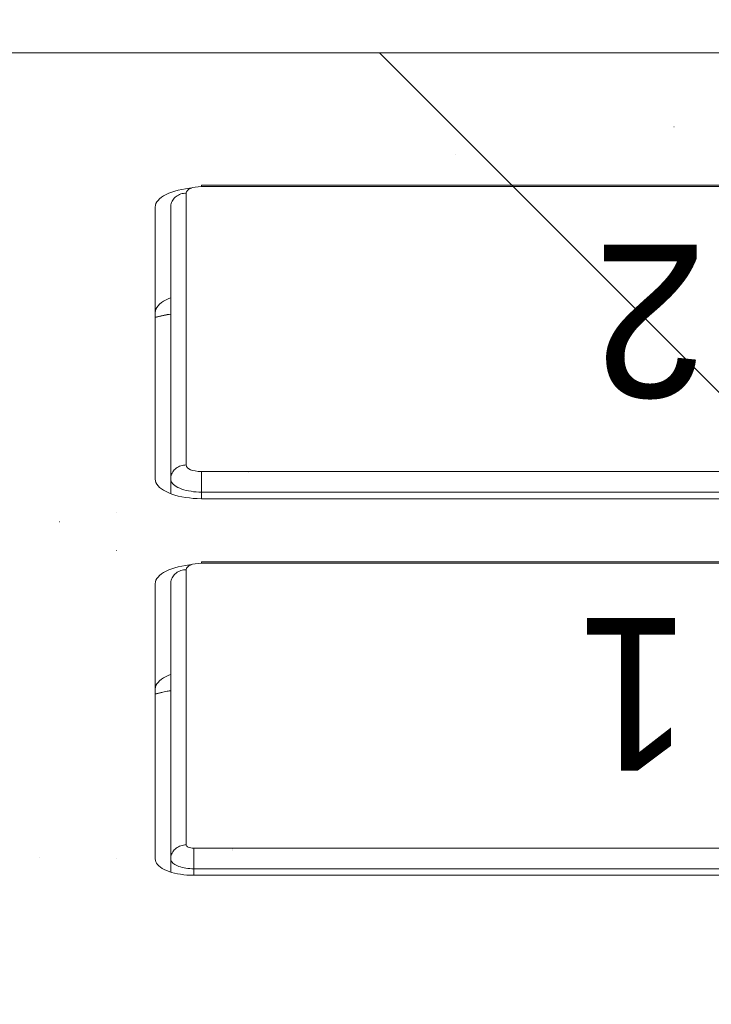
# Model space of a CAD drawing. Header units: inches. Extents: x -416 to -272, y -73 to 47.
# Tile 70 of 206: x -407.835 to -407.483, y 16.509 to 17.009. Entities that reach past the tile are written whole.
import ezdxf

# ---------------------------------------------------------------- set-up
doc = ezdxf.new("R2010")
doc.units = ezdxf.units.IN
doc.header["$LTSCALE"] = 32
doc.header["$MEASUREMENT"] = 0
doc.linetypes.add('Dash Style-1', pattern=[0.083328, 0.041656, -0.041672])
for name, color, linetype, lineweight in [('DashLineFill', 7, 'Dash Style-1', 13), ('Drawing', 7, 'Continuous', 18), ('None', 7, 'Continuous', 18), ('SolidLine', 7, 'Continuous', 15)]:
    doc.layers.add(name, color=color, linetype=linetype, lineweight=lineweight)
doc.styles.add('Segoe UI Semilight (bold)', font='seguisli.ttf')

# ---------------------------------------------------------------- blocks, each defined once
blk = doc.blocks.new('TiMotion_Handset (2D)')
at = {"layer": 'DashLineFill', "linetype": 'Continuous', "lineweight": 13}
h = blk.add_hatch(dxfattribs=at)
h.set_pattern_fill('Steel', color=253, style=0, pattern_type=2)
h.set_pattern_definition([(45, (0, 0), (-1.61301565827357, 1.935715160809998), []), (45, (-1.0608, 1.0608), (-0.4723460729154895, 0.4167612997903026), [])])
h.paths.add_polyline_path([(-0.5650679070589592, 2.440944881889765), (-0.5636889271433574, 2.443168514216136), (-0.5621892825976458, 2.445271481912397), (-0.5605689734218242, 2.447253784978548), (-0.5588279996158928, 2.449115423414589), (-0.5569663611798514, 2.45085639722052), (-0.5549840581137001, 2.452476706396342), (-0.5528810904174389, 2.453976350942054), (-0.5506574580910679, 2.455355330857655), (-0.5483514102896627, 2.456591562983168), (-0.5460011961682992, 2.457662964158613), (-0.543606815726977, 2.458569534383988), (-0.5411682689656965, 2.459311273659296), (-0.5386855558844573, 2.459888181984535), (-0.5361586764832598, 2.460300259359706), (-0.5335876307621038, 2.460547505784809), (-0.5309724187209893, 2.460629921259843), (0.4425815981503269, 2.460629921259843), (0.4451968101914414, 2.460547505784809), (0.4477678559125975, 2.460300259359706), (0.450294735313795, 2.459888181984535), (0.4527774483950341, 2.459311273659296), (0.4552159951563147, 2.458569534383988), (0.4576103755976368, 2.457662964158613), (0.4599605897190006, 2.456591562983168), (0.4622666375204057, 2.455355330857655), (0.4644902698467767, 2.453976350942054), (0.4665932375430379, 2.452476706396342), (0.4685755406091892, 2.45085639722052), (0.4704371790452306, 2.449115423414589), (0.472178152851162, 2.447253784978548), (0.4737984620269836, 2.445271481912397), (0.4752981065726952, 2.443168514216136), (0.4766770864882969, 2.440944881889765), (0.4779133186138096, 2.43863883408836), (0.478984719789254, 2.436288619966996), (0.47989129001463, 2.433894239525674), (0.4806330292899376, 2.431455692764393), (0.4812099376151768, 2.428972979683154), (0.4816220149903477, 2.426446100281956), (0.4818692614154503, 2.423875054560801), (0.4819516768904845, 2.421259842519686), (0.4819516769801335, 1.765582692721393), (0.4825163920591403, 1.763951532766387), (0.4830058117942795, 1.762300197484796), (0.4834199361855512, 1.760628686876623), (0.4837587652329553, 1.758937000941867), (0.4840222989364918, 1.757225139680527), (0.4842105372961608, 1.755493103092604), (0.4843234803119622, 1.753740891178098), (0.484361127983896, 1.751968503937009), (0.484361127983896, -1.751965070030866), (0.4842787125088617, -1.75458028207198), (0.4840314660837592, -1.757151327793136), (0.4836193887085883, -1.759678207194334), (0.483042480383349, -1.762160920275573), (0.4823007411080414, -1.764599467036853), (0.4813941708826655, -1.766993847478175), (0.4803227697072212, -1.769344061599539), (0.4790865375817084, -1.771650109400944), (0.4777075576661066, -1.773873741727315), (0.4762079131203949, -1.775976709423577), (0.4745876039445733, -1.777959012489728), (0.4728466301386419, -1.779820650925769), (0.4709849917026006, -1.781561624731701), (0.4690026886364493, -1.783181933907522), (0.4668997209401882, -1.784681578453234), (0.4646760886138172, -1.786060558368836), (0.4623700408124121, -1.787296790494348), (0.4600198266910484, -1.788368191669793), (0.4576254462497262, -1.789274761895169), (0.4551868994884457, -1.790016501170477), (0.4527041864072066, -1.790593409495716), (0.4501773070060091, -1.791005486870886), (0.447606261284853, -1.791252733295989), (0.4449910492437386, -1.791335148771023), (-1.79051826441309, -1.791335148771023), (-1.793133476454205, -1.791252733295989), (-1.795704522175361, -1.791005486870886), (-1.798231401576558, -1.790593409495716), (-1.800714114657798, -1.790016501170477), (-1.803152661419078, -1.789274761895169), (-1.8055470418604, -1.788368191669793), (-1.807897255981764, -1.787296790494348), (-1.810203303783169, -1.786060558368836), (-1.81242693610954, -1.784681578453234), (-1.814529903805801, -1.783181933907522), (-1.816512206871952, -1.781561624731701), (-1.818373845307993, -1.779820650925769), (-1.820114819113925, -1.777959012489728), (-1.821735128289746, -1.775976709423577), (-1.823234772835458, -1.773873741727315), (-1.82461375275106, -1.771650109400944), (-1.825849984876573, -1.769344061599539), (-1.826921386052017, -1.766993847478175), (-1.827827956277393, -1.764599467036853), (-1.828569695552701, -1.762160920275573), (-1.82914660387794, -1.759678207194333), (-1.829558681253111, -1.757151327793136), (-1.829805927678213, -1.75458028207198), (-1.829888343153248, -1.751965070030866), (-1.829888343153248, 1.751968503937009), (-1.829805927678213, 1.754583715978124), (-1.829558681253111, 1.75715476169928), (-1.82914660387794, 1.759681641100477), (-1.828569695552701, 1.762164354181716), (-1.827827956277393, 1.764602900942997), (-1.826921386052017, 1.766997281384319), (-1.825849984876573, 1.769347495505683), (-1.82461375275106, 1.771653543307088), (-1.823234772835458, 1.773877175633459), (-1.821735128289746, 1.77598014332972), (-1.820114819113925, 1.777962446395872), (-1.818373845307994, 1.779824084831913), (-1.816512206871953, 1.781565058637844), (-1.814529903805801, 1.783185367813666), (-1.81242693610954, 1.784685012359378), (-1.810203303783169, 1.786063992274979), (-1.807897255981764, 1.787300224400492), (-1.8055470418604, 1.788371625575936), (-1.803152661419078, 1.789278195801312), (-1.800714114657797, 1.79001993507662), (-1.798231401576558, 1.790596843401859), (-1.795704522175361, 1.79100892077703), (-1.793133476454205, 1.791256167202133), (-1.79051826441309, 1.791338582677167), (-0.5703424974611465, 1.791338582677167), (-0.5703424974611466, 2.421259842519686), (-0.5702600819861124, 2.423875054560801), (-0.5700128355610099, 2.426446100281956), (-0.569600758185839, 2.428972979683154), (-0.5690238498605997, 2.431455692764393), (-0.5682821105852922, 2.433894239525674), (-0.5673755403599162, 2.436288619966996), (-0.5663041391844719, 2.43863883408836)])
at = {"layer": 'DashLineFill'}
blk.add_open_spline([(-0.5650679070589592, 2.440944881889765), (-0.559793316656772, 2.450080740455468), (-0.5415215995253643, 2.460629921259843), (-0.04419541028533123, 2.460629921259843), (0.4531307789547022, 2.460629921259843), (0.4714024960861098, 2.450080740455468), (0.4819516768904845, 2.431809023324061), (0.4819516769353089, 2.09342126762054), (0.4819516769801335, 1.765582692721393), (0.484361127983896, 1.759098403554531), (0.484361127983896, 1.716953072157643e-06), (0.484361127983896, -1.76251425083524), (0.473811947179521, -1.780785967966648), (0.4555402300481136, -1.791335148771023), (-0.672763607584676, -1.791335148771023), (-1.801067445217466, -1.791335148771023), (-1.819339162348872, -1.780785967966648), (-1.829888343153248, -1.76251425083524), (-1.829888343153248, 1.716953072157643e-06), (-1.829888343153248, 1.762517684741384), (-1.819339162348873, 1.780789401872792), (-1.801067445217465, 1.791338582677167), (-1.180430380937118, 1.791338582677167), (-0.5703424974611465, 1.791338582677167), (-0.5703424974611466, 2.106299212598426), (-0.5703424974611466, 2.431809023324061), (-0.5650679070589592, 2.440944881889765)], degree=2, knots=[0, 0, 0, 0.001659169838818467, 0.003318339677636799, 0.07987838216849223, 0.08153755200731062, 0.08319672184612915, 0.08485589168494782, 0.1364181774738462, 0.1364181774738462, 0.1375061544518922, 0.4048450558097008, 0.4064547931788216, 0.4080645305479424, 0.4096742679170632, 0.5802364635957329, 0.5818462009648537, 0.5834559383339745, 0.5850656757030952, 0.8524045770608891, 0.8540143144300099, 0.8556240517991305, 0.8572337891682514, 0.9503292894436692, 0.9503292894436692, 0.9983902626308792, 1, 1, 1], dxfattribs=at)
at = {"layer": 'Drawing', "color": 7, "linetype": 'Continuous'}
for p, q in [((0.484361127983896, -1.718944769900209), (0.484361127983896, 1.633858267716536)), ((0.07008969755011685, 1.029884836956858), (0.07069483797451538, 1.030801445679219)), ((0.07069483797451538, 1.030801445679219), (0.071331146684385, 1.031591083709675)), ((0.071331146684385, 1.031591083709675), (0.07199387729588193, 1.032247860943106)), ((0.07199387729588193, 1.032247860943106), (0.07267808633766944, 1.032766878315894)), ((0.07267808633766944, 1.032766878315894), (0.07337867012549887, 1.033144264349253)), ((0.07337867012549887, 1.033144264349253), (0.07409040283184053, 1.033377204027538)), ((0.07409040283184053, 1.033377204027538), (0.07487331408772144, 1.033464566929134)), ((0.2146368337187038, 1.033464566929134), (0.07487331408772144, 1.033464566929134)), ((0.1586385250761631, 1.033464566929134), (0.1586803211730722, 1.033327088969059)), ((0.1586803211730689, 1.033327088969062), (0.159424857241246, 1.030406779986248)), ((0.1611147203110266, 1.033464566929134), (0.1611931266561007, 1.033463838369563)), ((0.1611931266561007, 1.033463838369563), (0.1620542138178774, 1.033359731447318)), ((0.1620542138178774, 1.033359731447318), (0.1629082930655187, 1.033080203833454)), ((0.1629082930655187, 1.033080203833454), (0.1637489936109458, 1.032627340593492)), ((0.1637489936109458, 1.032627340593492), (0.1645700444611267, 1.032004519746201)), ((0.1645700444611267, 1.032004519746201), (0.1653653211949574, 1.031216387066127)), ((0.1653653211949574, 1.031216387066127), (0.1661288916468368, 1.030268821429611)), ((0.1653770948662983, 1.031216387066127), (0.1661288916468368, 1.030268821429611)), ((0.2146368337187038, 1.033464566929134), (0.2155763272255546, 1.033359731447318)), ((0.2155763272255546, 1.033359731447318), (0.2164304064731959, 1.033080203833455)), ((0.2164304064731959, 1.033080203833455), (0.217271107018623, 1.032627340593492)), ((0.217271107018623, 1.032627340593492), (0.2180921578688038, 1.032004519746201)), ((0.2180921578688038, 1.032004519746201), (0.2188874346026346, 1.031216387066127)), ((0.219651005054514, 1.030268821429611), (0.2188874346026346, 1.031216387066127)), ((0.2628659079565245, 1.030268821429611), (0.2636294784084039, 1.031216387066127)), ((0.2636294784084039, 1.031216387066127), (0.2644247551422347, 1.032004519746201)), ((0.2644247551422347, 1.032004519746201), (0.2652458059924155, 1.032627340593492)), ((0.2652458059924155, 1.032627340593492), (0.2660865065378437, 1.033080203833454)), ((0.2660865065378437, 1.033080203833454), (0.2669405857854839, 1.033359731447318)), ((0.2669405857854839, 1.033359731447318), (0.2678800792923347, 1.033464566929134)), ((0.4059797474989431, 1.033464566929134), (0.2678800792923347, 1.033464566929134)), ((0.3499814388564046, 1.033464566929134), (0.3500232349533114, 1.033327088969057)), ((0.3500232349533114, 1.033327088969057), (0.3507677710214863, 1.030406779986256)), ((0.352457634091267, 1.033464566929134), (0.3525360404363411, 1.033463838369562)), ((0.3525360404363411, 1.033463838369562), (0.3533971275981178, 1.033359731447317)), ((0.3533971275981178, 1.033359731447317), (0.3542512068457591, 1.033080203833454)), ((0.3542512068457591, 1.033080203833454), (0.3550919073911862, 1.032627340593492)), ((0.3550919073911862, 1.032627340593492), (0.355912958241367, 1.032004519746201)), ((0.355912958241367, 1.032004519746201), (0.3567082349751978, 1.031216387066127)), ((0.3567082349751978, 1.031216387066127), (0.3574718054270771, 1.030268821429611)), ((0.3567200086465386, 1.031216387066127), (0.3574718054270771, 1.030268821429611)), ((0.4059797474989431, 1.033464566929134), (0.4069192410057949, 1.033359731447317)), ((0.4069192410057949, 1.033359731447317), (0.4077733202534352, 1.033080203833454)), ((0.4077733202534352, 1.033080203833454), (0.4086140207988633, 1.032627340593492)), ((0.4086140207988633, 1.032627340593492), (0.409435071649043, 1.032004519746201)), ((0.409435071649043, 1.032004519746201), (0.4102303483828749, 1.031216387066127)), ((0.4109939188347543, 1.030268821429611), (0.4102303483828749, 1.031216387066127)), ((0.06806691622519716, 1.025098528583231), (0.0685050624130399, 1.02644598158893)), ((0.0685050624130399, 1.02644598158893), (0.06899071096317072, 1.027698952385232)), ((0.06899071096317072, 1.027698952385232), (0.06952023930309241, 1.028848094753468)), ((0.06952023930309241, 1.028848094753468), (0.07008969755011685, 1.029884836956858)), ((0.159424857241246, 1.030406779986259), (0.1600548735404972, 1.027404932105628)), ((0.1661288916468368, 1.030268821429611), (0.1668550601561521, 1.029168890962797)), ((0.1668550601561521, 1.029168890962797), (0.1675384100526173, 1.027924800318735)), ((0.1681738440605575, 1.026545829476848), (0.1675384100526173, 1.027924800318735)), ((0.1681738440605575, 1.026545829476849), (0.1685441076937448, 1.025590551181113)), ((0.219651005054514, 1.030268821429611), (0.2203771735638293, 1.029168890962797)), ((0.2203771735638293, 1.029168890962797), (0.2210605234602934, 1.027924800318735)), ((0.2210605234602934, 1.027924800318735), (0.2216959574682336, 1.026545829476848)), ((0.2216959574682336, 1.026545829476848), (0.2222787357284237, 1.025042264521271)), ((0.2602381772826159, 1.025042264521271), (0.2608209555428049, 1.026545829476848)), ((0.2608209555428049, 1.026545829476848), (0.2614563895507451, 1.027924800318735)), ((0.2614563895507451, 1.027924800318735), (0.2621397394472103, 1.029168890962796)), ((0.2621397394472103, 1.029168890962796), (0.2628659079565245, 1.030268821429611)), ((0.3507677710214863, 1.030406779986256), (0.3513977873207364, 1.027404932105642)), ((0.3513977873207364, 1.027404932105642), (0.3517021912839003, 1.025590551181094)), ((0.3574718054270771, 1.030268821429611), (0.3581979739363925, 1.029168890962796)), ((0.3588813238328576, 1.027924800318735), (0.3581979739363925, 1.029168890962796)), ((0.3588813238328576, 1.027924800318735), (0.3595167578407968, 1.026545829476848)), ((0.3595167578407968, 1.026545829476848), (0.359887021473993, 1.025590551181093)), ((0.4109939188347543, 1.030268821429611), (0.4117200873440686, 1.029168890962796)), ((0.4117200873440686, 1.029168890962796), (0.4124034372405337, 1.027924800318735)), ((0.4124034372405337, 1.027924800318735), (0.4130388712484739, 1.026545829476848)), ((0.4130388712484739, 1.026545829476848), (0.4136216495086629, 1.025042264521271)), ((0.06684891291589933, 1.018973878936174), (0.0670682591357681, 1.020592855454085)), ((0.0670682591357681, 1.020592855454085), (0.06734582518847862, 1.022161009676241)), ((0.06734582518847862, 1.022161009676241), (0.06767954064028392, 1.023666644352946)), ((0.06767954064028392, 1.023666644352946), (0.06806691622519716, 1.025098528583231)), ((0.2222787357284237, 1.025042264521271), (0.2228045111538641, 1.023425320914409)), ((0.2228045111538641, 1.023425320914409), (0.2232693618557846, 1.021707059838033)), ((0.2232693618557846, 1.021707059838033), (0.2236698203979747, 1.019900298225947)), ((0.2588470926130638, 1.019900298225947), (0.2592475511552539, 1.021707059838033)), ((0.2592475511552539, 1.021707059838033), (0.2597124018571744, 1.023425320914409)), ((0.2597124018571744, 1.023425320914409), (0.2602381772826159, 1.025042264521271)), ((0.4136216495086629, 1.025042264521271), (0.4141474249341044, 1.023425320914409)), ((0.4141474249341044, 1.023425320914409), (0.414612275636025, 1.021707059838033)), ((0.414612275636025, 1.021707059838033), (0.415012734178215, 1.019900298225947)), ((0.06655405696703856, 1.013779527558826), (0.06659097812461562, 1.015632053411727)), ((0.06659097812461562, 1.015632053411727), (0.06668942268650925, 1.017316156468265)), ((0.06668942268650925, 1.017316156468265), (0.06684891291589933, 1.018973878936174)), ((0.2236698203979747, 1.019900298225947), (0.2240028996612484, 1.018018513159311)), ((0.2240028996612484, 1.018018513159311), (0.2242661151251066, 1.016075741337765)), ((0.2242661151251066, 1.016075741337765), (0.2243710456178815, 1.014985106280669)), ((0.2580594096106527, 1.014086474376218), (0.258250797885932, 1.016075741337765)), ((0.258250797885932, 1.016075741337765), (0.2585140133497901, 1.018018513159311)), ((0.2585140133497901, 1.018018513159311), (0.2588470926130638, 1.019900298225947)), ((0.415012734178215, 1.019900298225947), (0.4153458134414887, 1.018018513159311)), ((0.4153458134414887, 1.018018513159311), (0.4156090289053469, 1.016075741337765)), ((0.4156090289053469, 1.016075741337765), (0.4157139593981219, 1.01498510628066)), ((0.06655405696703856, 0.5511811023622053), (0.06655405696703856, 1.013779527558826)), ((0.2578969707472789, 1.00984251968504), (0.2579412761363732, 1.012065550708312)), ((0.2579412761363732, 1.012065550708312), (0.2580594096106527, 1.014086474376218)), ((0.2578969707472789, 0.5551181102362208), (0.2578969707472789, 1.00984251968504))]:
    blk.add_line(p, q, dxfattribs=at)
at = {"layer": 'Drawing'}
for p, q in [((0.07541586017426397, 1.092519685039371), (0.07539951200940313, 1.092519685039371)), ((0.2461301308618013, 1.082294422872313), (0.246127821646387, 1.082247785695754)), ((0.2461658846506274, 1.082074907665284), (0.2461633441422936, 1.082029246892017)), ((0.07528927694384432, 1.053149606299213), (0.07526967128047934, 1.053149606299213)), ((0.2316593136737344, 1.053149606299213), (0.2316397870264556, 1.053149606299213)), ((0.2508771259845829, 1.053149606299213), (0.2508575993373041, 1.053149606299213)), ((0.1585943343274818, 1.033464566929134), (0.159124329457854, 1.031496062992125)), ((0.159124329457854, 1.031496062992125), (0.1598615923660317, 1.028144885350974)), ((0.3499372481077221, 1.033464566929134), (0.3504672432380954, 1.031496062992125)), ((0.3499704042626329, 1.033464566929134), (0.3500195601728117, 1.033302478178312)), ((0.3507695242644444, 1.030354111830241), (0.3500195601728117, 1.033302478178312)), ((0.3504672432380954, 1.031496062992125), (0.3512045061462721, 1.028144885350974)), ((0.07487331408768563, 1.025590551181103), (0.06822690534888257, 1.025590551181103)), ((0.07400653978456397, 1.025411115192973), (0.07443827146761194, 1.02554560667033)), ((0.07443827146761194, 1.02554560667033), (0.07487331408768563, 1.025590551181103)), ((0.2146368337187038, 1.025590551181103), (0.0748733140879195, 1.025590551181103)), ((0.07487331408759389, 1.025590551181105), (0.07549528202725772, 1.025560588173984)), ((0.07549528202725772, 1.025560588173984), (0.07611251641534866, 1.025470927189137)), ((0.07611251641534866, 1.025470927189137), (0.07672031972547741, 1.025322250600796)), ((0.1598615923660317, 1.028144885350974), (0.1603087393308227, 1.025590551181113)), ((0.160054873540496, 1.027404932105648), (0.1603592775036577, 1.025590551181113)), ((0.2152588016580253, 1.025560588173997), (0.2146368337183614, 1.025590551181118)), ((0.2158760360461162, 1.02547092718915), (0.2152588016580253, 1.025560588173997)), ((0.2164838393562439, 1.025322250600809), (0.2158760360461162, 1.02547092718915)), ((0.2678800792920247, 1.025590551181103), (0.2604506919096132, 1.025590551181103)), ((0.2667243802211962, 1.02535130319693), (0.2673000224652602, 1.02553062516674)), ((0.2673000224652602, 1.02553062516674), (0.2678800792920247, 1.025590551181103)), ((0.2678800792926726, 1.025590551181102), (0.2685020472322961, 1.025560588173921)), ((0.4059797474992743, 1.025590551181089), (0.2678800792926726, 1.025590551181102)), ((0.2685020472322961, 1.025560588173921), (0.2691192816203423, 1.025470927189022)), ((0.2691192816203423, 1.025470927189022), (0.2697270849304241, 1.025322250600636)), ((0.3514021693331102, 1.027333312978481), (0.3507695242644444, 1.030354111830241)), ((0.3512045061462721, 1.028144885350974), (0.3516516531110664, 1.025590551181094)), ((0.3514021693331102, 1.027333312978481), (0.3516939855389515, 1.025590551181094)), ((0.4066017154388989, 1.025560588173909), (0.4059797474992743, 1.025590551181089)), ((0.4072189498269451, 1.025470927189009), (0.4066017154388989, 1.025560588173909)), ((0.4078267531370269, 1.025322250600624), (0.4072189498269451, 1.025470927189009)), ((0.07055050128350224, 1.01968503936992), (0.07078447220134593, 1.020554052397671)), ((0.07078447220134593, 1.020554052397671), (0.07104956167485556, 1.021371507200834)), ((0.07104956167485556, 1.021371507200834), (0.07134375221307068, 1.022131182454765)), ((0.07134375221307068, 1.022131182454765), (0.07166480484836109, 1.022827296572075)), ((0.07166480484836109, 1.022827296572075), (0.07201027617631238, 1.023454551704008)), ((0.07201027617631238, 1.023454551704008), (0.07237753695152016, 1.024008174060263)), ((0.07237753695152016, 1.024008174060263), (0.0727637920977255, 1.024483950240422)), ((0.0727637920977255, 1.024483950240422), (0.07316610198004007, 1.024878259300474)), ((0.07316610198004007, 1.024878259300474), (0.0735814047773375, 1.025188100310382)), ((0.0735814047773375, 1.025188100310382), (0.07400653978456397, 1.025411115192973)), ((0.07672031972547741, 1.025322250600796), (0.07731406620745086, 1.025115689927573)), ((0.07731406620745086, 1.025115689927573), (0.07788923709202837, 1.024852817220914)), ((0.07788923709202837, 1.024852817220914), (0.0784414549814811, 1.024535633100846)), ((0.0784414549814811, 1.024535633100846), (0.07896651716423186, 1.024166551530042)), ((0.07896651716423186, 1.024166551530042), (0.07946042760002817, 1.023748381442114)), ((0.07946042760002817, 1.023748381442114), (0.07991942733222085, 1.023284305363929)), ((0.07991942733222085, 1.023284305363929), (0.08034002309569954, 1.022777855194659)), ((0.08034002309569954, 1.022777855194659), (0.08071901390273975, 1.022232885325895)), ((0.08071901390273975, 1.022232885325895), (0.08105351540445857, 1.021653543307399)), ((0.08105351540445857, 1.021653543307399), (0.0813409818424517, 1.021044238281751)), ((0.0813409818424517, 1.021044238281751), (0.08157922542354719, 1.020409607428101)), ((0.2170775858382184, 1.025115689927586), (0.2164838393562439, 1.025322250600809)), ((0.2176527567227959, 1.024852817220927), (0.2170775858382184, 1.025115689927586)), ((0.2182049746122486, 1.024535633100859), (0.2176527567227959, 1.024852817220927)), ((0.2187300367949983, 1.024166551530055), (0.2182049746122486, 1.024535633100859)), ((0.2192239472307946, 1.023748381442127), (0.2187300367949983, 1.024166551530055)), ((0.2196829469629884, 1.023284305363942), (0.2192239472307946, 1.023748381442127)), ((0.2201035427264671, 1.022777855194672), (0.2196829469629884, 1.023284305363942)), ((0.2204825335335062, 1.022232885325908), (0.2201035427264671, 1.022777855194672)), ((0.2208170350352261, 1.021653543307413), (0.2204825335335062, 1.022232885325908)), ((0.2211045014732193, 1.021044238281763), (0.2208170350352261, 1.021653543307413)), ((0.2213427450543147, 1.020409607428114), (0.2211045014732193, 1.021044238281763)), ((0.262781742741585, 1.019965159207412), (0.2631739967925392, 1.020978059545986)), ((0.2631739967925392, 1.020978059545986), (0.2636020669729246, 1.021906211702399)), ((0.2636020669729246, 1.021906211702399), (0.2640626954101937, 1.02274255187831)), ((0.2640626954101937, 1.02274255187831), (0.2645523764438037, 1.023480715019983)), ((0.2645523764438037, 1.023480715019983), (0.265067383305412, 1.024115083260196)), ((0.265067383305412, 1.024115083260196), (0.265603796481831, 1.024640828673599)), ((0.265603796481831, 1.024640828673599), (0.266157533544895, 1.025053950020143)), ((0.266157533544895, 1.025053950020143), (0.2667243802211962, 1.02535130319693)), ((0.2697270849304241, 1.025322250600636), (0.2703208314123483, 1.025115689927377)), ((0.2703208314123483, 1.025115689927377), (0.2708960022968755, 1.024852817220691)), ((0.2708960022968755, 1.024852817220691), (0.2714482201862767, 1.024535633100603)), ((0.2714482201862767, 1.024535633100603), (0.271973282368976, 1.024166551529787)), ((0.271973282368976, 1.024166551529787), (0.272467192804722, 1.023748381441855)), ((0.272467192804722, 1.023748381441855), (0.2729261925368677, 1.023284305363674)), ((0.2729261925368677, 1.023284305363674), (0.2733467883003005, 1.022777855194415)), ((0.2733467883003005, 1.022777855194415), (0.2737257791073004, 1.022232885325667)), ((0.2737257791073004, 1.022232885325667), (0.2740602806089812, 1.021653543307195)), ((0.2740602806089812, 1.021653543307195), (0.2743477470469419, 1.021044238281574)), ((0.2743477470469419, 1.021044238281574), (0.2745859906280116, 1.020409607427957)), ((0.4084204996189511, 1.025115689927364), (0.4078267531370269, 1.025322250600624)), ((0.4089956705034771, 1.024852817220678), (0.4084204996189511, 1.025115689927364)), ((0.4095478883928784, 1.02453563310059), (0.4089956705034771, 1.024852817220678)), ((0.4100729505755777, 1.024166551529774), (0.4095478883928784, 1.02453563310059)), ((0.4105668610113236, 1.023748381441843), (0.4100729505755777, 1.024166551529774)), ((0.4110258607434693, 1.023284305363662), (0.4105668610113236, 1.023748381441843)), ((0.4114464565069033, 1.022777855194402), (0.4110258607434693, 1.023284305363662)), ((0.4118254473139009, 1.022232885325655), (0.4114464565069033, 1.022777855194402)), ((0.4121599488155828, 1.021653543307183), (0.4118254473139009, 1.022232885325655)), ((0.4124474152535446, 1.021044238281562), (0.4121599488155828, 1.021653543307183)), ((0.4126856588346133, 1.020409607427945), (0.4124474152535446, 1.021044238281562)), ((0.06990075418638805, 1.014808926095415), (0.06995759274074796, 1.015830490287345)), ((0.06995759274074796, 1.015830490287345), (0.07005184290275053, 1.016836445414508)), ((0.07005184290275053, 1.016836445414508), (0.07018278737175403, 1.017819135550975)), ((0.07018278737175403, 1.017819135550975), (0.07034942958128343, 1.018771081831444)), ((0.07034942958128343, 1.018771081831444), (0.07055050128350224, 1.01968503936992)), ((0.08048211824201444, 1.015425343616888), (0.08039063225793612, 1.014657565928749)), ((0.08062020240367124, 1.016082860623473), (0.08048211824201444, 1.015425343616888)), ((0.08080488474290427, 1.016630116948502), (0.08062020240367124, 1.016082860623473)), ((0.08103616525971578, 1.017067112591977), (0.08080488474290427, 1.016630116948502)), ((0.08131404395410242, 1.017393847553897), (0.08103616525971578, 1.017067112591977)), ((0.08163852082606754, 1.017610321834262), (0.08131404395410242, 1.017393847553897)), ((0.08157922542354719, 1.020409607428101), (0.08176643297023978, 1.019754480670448)), ((0.08200959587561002, 1.017716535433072), (0.08163852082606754, 1.017610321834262)), ((0.08176643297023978, 1.019754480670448), (0.08190117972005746, 1.019083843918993)), ((0.08190117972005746, 1.019083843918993), (0.0819824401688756, 1.018402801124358)), ((0.0819824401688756, 1.018402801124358), (0.08200959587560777, 1.017716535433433)), ((0.2217731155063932, 1.017716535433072), (0.08200959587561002, 1.017716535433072)), ((0.2215299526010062, 1.019754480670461), (0.2213427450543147, 1.020409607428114)), ((0.221664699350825, 1.019083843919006), (0.2215299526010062, 1.019754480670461)), ((0.221745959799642, 1.018402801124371), (0.221664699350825, 1.019083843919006)), ((0.2217731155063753, 1.017716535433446), (0.221745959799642, 1.018402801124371)), ((0.2225152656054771, 1.017504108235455), (0.2217731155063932, 1.017716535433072)), ((0.2231642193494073, 1.017071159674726), (0.2225152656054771, 1.017504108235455)), ((0.2237199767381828, 1.016417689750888), (0.2231642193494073, 1.017071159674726)), ((0.2241825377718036, 1.015543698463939), (0.2237199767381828, 1.016417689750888)), ((0.2245519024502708, 1.01444918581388), (0.2241825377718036, 1.015543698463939)), ((0.2616260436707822, 1.015228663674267), (0.2618482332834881, 1.016497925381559)), ((0.2618482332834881, 1.016497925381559), (0.2621163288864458, 1.017716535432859)), ((0.2621163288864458, 1.017716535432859), (0.2624282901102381, 1.018875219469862)), ((0.2624282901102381, 1.018875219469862), (0.262781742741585, 1.019965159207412)), ((0.2726069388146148, 1.015543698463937), (0.2722375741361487, 1.014449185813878)), ((0.2730694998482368, 1.016417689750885), (0.2726069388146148, 1.015543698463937)), ((0.2736252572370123, 1.017071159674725), (0.2730694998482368, 1.016417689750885)), ((0.2742742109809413, 1.017504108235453), (0.2736252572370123, 1.017071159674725)), ((0.2750163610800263, 1.017716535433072), (0.2742742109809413, 1.017504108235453)), ((0.2745859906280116, 1.020409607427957), (0.2747731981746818, 1.01975448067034)), ((0.2747731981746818, 1.01975448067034), (0.2749079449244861, 1.019083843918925)), ((0.2749079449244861, 1.019083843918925), (0.2749892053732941, 1.018402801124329)), ((0.2749892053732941, 1.018402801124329), (0.2750163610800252, 1.017716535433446)), ((0.4131160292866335, 1.017716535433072), (0.2750163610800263, 1.017716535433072)), ((0.4128728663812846, 1.019754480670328), (0.4126856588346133, 1.020409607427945)), ((0.4130076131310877, 1.019083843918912), (0.4128728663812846, 1.019754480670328)), ((0.4130888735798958, 1.018402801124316), (0.4130076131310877, 1.019083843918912)), ((0.4131160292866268, 1.017716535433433), (0.4130888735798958, 1.018402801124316)), ((0.4138581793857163, 1.017504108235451), (0.4131160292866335, 1.017716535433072)), ((0.4145071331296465, 1.017071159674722), (0.4138581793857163, 1.017504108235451)), ((0.415062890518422, 1.016417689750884), (0.4145071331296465, 1.017071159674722)), ((0.4155254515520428, 1.015543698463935), (0.415062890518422, 1.016417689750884)), ((0.41589481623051, 1.014449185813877), (0.4155254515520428, 1.015543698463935)), ((0.06988175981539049, 1.013779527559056), (0.06653745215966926, 1.013779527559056)), ((0.06988175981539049, 1.013779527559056), (0.06990075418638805, 1.014808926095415)), ((0.06988175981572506, 1.013779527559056), (0.06988175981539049, 0.5511811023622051)), ((0.0803457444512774, 1.013779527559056), (0.06988175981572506, 1.013779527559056)), ((0.08039063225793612, 1.014657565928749), (0.08034574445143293, 1.013779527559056)), ((0.0803457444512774, 1.013779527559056), (0.08034574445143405, 0.5511811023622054)), ((0.2248280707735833, 1.013134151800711), (0.2245519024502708, 1.01444918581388)), ((0.225011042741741, 1.011598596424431), (0.2248280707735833, 1.013134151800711)), ((0.2251008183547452, 1.00984251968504), (0.225011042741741, 1.011598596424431)), ((0.2612246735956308, 1.00984251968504), (0.261249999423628, 1.011215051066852)), ((0.261249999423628, 1.011215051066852), (0.2613257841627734, 1.012577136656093)), ((0.2613257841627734, 1.012577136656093), (0.2614514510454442, 1.013918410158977)), ((0.2614514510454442, 1.013918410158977), (0.2616260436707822, 1.015228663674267)), ((0.2717784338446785, 1.011598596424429), (0.2716886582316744, 1.00984251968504)), ((0.2719614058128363, 1.013134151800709), (0.2717784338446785, 1.011598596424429)), ((0.2722375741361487, 1.014449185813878), (0.2719614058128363, 1.013134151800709)), ((0.4161709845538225, 1.013134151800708), (0.41589481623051, 1.014449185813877)), ((0.4163539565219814, 1.011598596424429), (0.4161709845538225, 1.013134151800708)), ((0.4164437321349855, 1.009842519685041), (0.4163539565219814, 1.011598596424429)), ((0.2251008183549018, 1.00984251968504), (0.2251008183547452, 0.5551181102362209)), ((0.2258385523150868, 1.00984251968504), (0.2251008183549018, 1.00984251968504)), ((0.2258385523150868, 0.5551181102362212), (0.2258385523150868, 1.00984251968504)), ((0.2612246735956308, 1.00984251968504), (0.2578969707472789, 1.00984251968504)), ((0.2612246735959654, 1.00984251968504), (0.2612246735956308, 0.5551181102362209)), ((0.2716886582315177, 1.00984251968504), (0.2612246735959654, 1.00984251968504)), ((0.2716886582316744, 1.00984251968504), (0.2716886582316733, 0.5551181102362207)), ((0.4164437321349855, 1.009842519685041), (0.4164437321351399, 0.5551181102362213)), ((0.4171814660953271, 1.00984251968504), (0.4164437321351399, 1.00984251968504)), ((0.4171814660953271, 0.5551181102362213), (0.4171814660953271, 1.00984251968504)), ((0.07924130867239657, 0.9940944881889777), (0.07922156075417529, 0.9940944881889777)), ((0.07965947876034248, 0.9940944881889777), (0.07964168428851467, 0.9940944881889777)), ((0.08002856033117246, 0.9940944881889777), (0.08001285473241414, 0.9940944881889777)), ((0.08034574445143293, 0.9940944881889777), (0.08033224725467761, 0.9940944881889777)), ((0.2713714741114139, 0.9862204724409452), (0.2713523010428, 0.9862204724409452)), ((0.2716886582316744, 0.9862204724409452), (0.2716721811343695, 0.9862204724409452)), ((0.4325532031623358, 0.8809055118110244), (0.4325381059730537, 0.8809055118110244)), ((0.4340710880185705, 0.8690944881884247), (0.4340564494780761, 0.8690944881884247)), ((0.4468355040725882, 0.7697715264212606), (0.4468355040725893, 0.7696876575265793))]:
    blk.add_line(p, q, dxfattribs=at)
at = {"layer": 'SolidLine', "char_height": 0.0775462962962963, "attachment_point": 1, "rotation": 90, "line_spacing_factor": 1.147994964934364, "style": 'Segoe UI Semilight (bold)'}
for s, insert in [('1', (0.1196874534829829, 0.7613364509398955)), ('2', (0.3093956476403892, 0.7529000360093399))]:
    blk.add_mtext(s, dxfattribs=dict(at, insert=insert))
blk = doc.blocks.new('Group-99')
at = {"layer": 'None', "color": 7, "rotation": 270}
blk.add_blockref('TiMotion_Handset (2D)', (62.99212598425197, -30), dxfattribs=at)
blk = doc.blocks.new('SL Credenza Desk (2D)-2')
at = {"layer": 'None'}
blk.add_blockref('Group-99', (0, 0), dxfattribs=at)
at = {"layer": 'Drawing', "color": 0, "flags": 1}
for tag in ['Tag', 'Catalog', 'Option1', 'Option2', 'Option3', 'Option4', 'Option5', 'Option6', 'Option7', 'Option8', 'Option9', 'Option10', 'Option11', 'Option12', 'Custom', 'FinishGroup', 'Discount', 'Item2', 'Item3', 'Item6', 'Item9', 'Item10', 'Item12', 'Item13', 'Item16', 'Item19', 'Item20', 'Item21', 'Item22', 'Item23', 'Item24', 'Item25', 'Item8', 'Item18', 'Item1', 'Item4', 'Item5', 'Item7', 'Item11', 'Item14', 'Item15', 'Item17']:
    blk.add_attdef(tag, (-56.28870742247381, 1.485347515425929), '', height=0.007086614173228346, dxfattribs=at)
blk = doc.blocks.new('Group-100')
at = {"layer": 'Drawing', "rotation": 180}
blk.add_blockref('SL Credenza Desk (2D)-2', (15.71916659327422, 1.485347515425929), dxfattribs=at)
at = {"layer": 'Drawing', "color": 0, "flags": 1}
for tag in ['Tag', 'Catalog', 'Option1', 'Option2', 'Option3', 'Option4', 'Option5', 'Option6', 'Option7', 'Option8', 'Option9', 'Option10', 'Option11', 'Option12', 'Custom', 'FinishGroup', 'Discount', 'Item2', 'Item3', 'Item6', 'Item9', 'Item10', 'Item12', 'Item13', 'Item16', 'Item19', 'Item20', 'Item21', 'Item22', 'Item23', 'Item24', 'Item25', 'Item8', 'Item18', 'Item1', 'Item4', 'Item5', 'Item7', 'Item11', 'Item14', 'Item15', 'Item17']:
    blk.add_attdef(tag, (-56.28870742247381, 1.485347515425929), '', height=0.007086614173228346, dxfattribs=at)

msp = doc.modelspace()

# ---------------------------------------------------------------- block references
at = {"layer": 'Drawing', "color": 7}
msp.add_blockref('Group-100', (-359.4593240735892, -14.97747349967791), dxfattribs=at)

doc.saveas('drawing.dxf')
